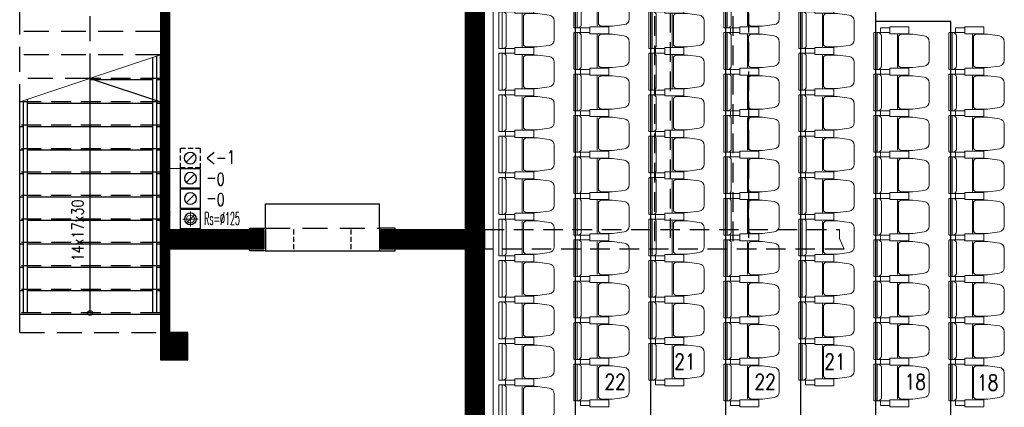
# Model space of a CAD drawing. Header units: inches. Extents: x 27484 to 71626, y -45113 to 39.
# Tile 66 of 256: x 33432 to 34693, y -33900 to -33405. Entities that reach past the tile are written whole.
import ezdxf
from ezdxf.enums import TextEntityAlignment as Align

# ---------------------------------------------------------------- set-up
doc = ezdxf.new("R2010")
doc.units = ezdxf.units.IN
doc.header["$LTSCALE"] = 50
doc.header["$MEASUREMENT"] = 0
for name, pattern in [('DASHED', [0.75, 0.5, -0.25]), ('DASHED2', [9.525, 6.35, -3.175]), ('HIDDEN', [0.375, 0.25, -0.125])]:
    doc.linetypes.add(name, pattern=pattern)
for name, color, linetype, lineweight in [('0-OPISY', 165, 'Continuous', 18), ('_meble', 3, 'Continuous', 5), ('A-PRZERYW', 7, 'DASHED2', 18), ('A-SCIANY', 5, 'Continuous', 18), ('A-WID', 1, 'Continuous', 9), ('A-ść. istn.', 8, 'Continuous', 0), ('B-IWE-KS', 7, 'Continuous', 20), ('mat', 7, 'Continuous', 9)]:
    doc.layers.add(name, color=color, linetype=linetype, lineweight=lineweight)
for name, color, linetype in [('A-podciagi', 3, 'DASHED'), ('A-rdzenie zelbetowe', 6, 'Continuous'), ('B-IWE', 2, 'Continuous'), ('B-IWE-KAN', 7, 'Continuous'), ('OPISY', 7, 'Continuous'), ('przebicia w scianach', 2, 'HIDDEN'), ('R-MET-IWE', 2, 'Continuous'), ('rz_wentylacja', 10, 'Continuous')]:
    doc.layers.add(name, color=color, linetype=linetype)
doc.styles.add('ROMANS', font='simplex.shx', dxfattribs={"width": 0.8, "height": 15})
doc.styles.get("Standard").update_dxf_attribs({"font": 'romans.shx'})
doc.styles.add('TOM', font='simplex.shx', dxfattribs={"width": 0.8, "height": 50})
pattern_1 = [(45, (31560.1443, -34930.5661), (-0.8838835, 0.8838835), [])]

# ---------------------------------------------------------------- blocks, each defined once
blk = doc.blocks.new('KRZESLO 53x71')
at = {"color": 3}
for p, q in [((4.4, 23.5), (8.5, 23.5)), ((4.4, -23.5), (8.5, -23.5))]:
    blk.add_line(p, q, dxfattribs=at)
at = {"color": 1}
blk.add_line((30.2, -21), (30.2, 21), dxfattribs=at)
at = {"color": 3}
for points in [[(20.5, 26.5), (20.5, 29.5), (8.5, 29.5), (8.5, 23.5), (20.5, 23.5), (20.5, 26.5)], [(20.5, -26.5), (20.5, -29.5), (8.5, -29.5), (8.5, -23.5), (20.5, -23.5), (20.5, -26.5)]]:
    blk.add_lwpolyline(points, dxfattribs=at)
for points in [[(32.8, 22), (45, 22), (45, 31), (20.5, 31), (20.5, 22)], [(32.8, -22), (45, -22), (45, -31), (20.5, -31), (20.5, -22)]]:
    blk.add_lwpolyline(points, close=True, dxfattribs=at)
for points in [[(4.4, -23.5), (4.4, 0), (4.4, 23.5), (1, 23.5, 0.414214), (0, 22.5), (0, 0), (0, -22.5, 0.414214), (1, -23.5)], [(71, 0), (71, -12.1, -0.386311), (64.7, -19.3), (49.8, -21.3), (34.1, -21.3), (31.7, -18.9), (31.7, 0), (31.7, 18.9), (34.1, 21.3), (49.8, 21.3), (64.7, 19.3, -0.386311), (71, 12.1)]]:
    blk.add_lwpolyline(points, format="xyb", close=True, dxfattribs=at)
at = {"color": 1}
blk.add_lwpolyline([(4.4, -23.5), (6.5, -23.1, 0.377955), (9.7, -19.5), (9.7, 0), (9.7, 19.5, 0.377955), (6.5, 23.1), (4.4, 23.5)], format="xyb", dxfattribs=at)
blk = doc.blocks.new('IWE-KS')
at = {"layer": 'B-IWE-KS'}
for p, q in [((9.7, 0), (-9.7, 0)), ((0, -9.7), (0, 9.7))]:
    blk.add_line(p, q, dxfattribs=at)
blk.add_circle((0, 0), 5, dxfattribs=at)
at = {"layer": 'R-MET-IWE', "oblique": -180, "text_generation_flag": 6, "width": 0.464286}
blk.add_attdef('NR', text='', height=14.1, rotation=180, dxfattribs=at).set_placement((19.9, -0.1), align=Align.MIDDLE)
blk = doc.blocks.new('IWE0W')
at = {"layer": 'B-IWE-KAN'}
blk.add_lwpolyline([(0.854, 0.854, -1), (0.146, 0.146), (0.854, 0.854, 1), (0.146, 0.146)], format="xyb", dxfattribs=at)
blk = doc.blocks.new('IWE0W011')
at = {"layer": 'B-IWE'}
blk.add_lwpolyline([(0, 0), (25, 0), (25, 25), (0, 25), (0, 0)], dxfattribs=at)
at = {"xscale": 15, "yscale": 15, "zscale": 15}
blk.add_blockref('IWE0W', (5, 5), dxfattribs=at)
at = {"layer": 'R-MET-IWE', "width": 0.75}
blk.add_attdef('NR', text='', height=9.5, dxfattribs=at).set_placement((12.5, 37), align=Align.MIDDLE)

msp = doc.modelspace()

# ---------------------------------------------------------------- hatches: boundary and pattern name
at = {"layer": 'A-ść. istn.', "ltscale": 0.1}
h = msp.add_hatch(dxfattribs=at)
h.set_pattern_fill('ANSI31', color=256, scale=10)
h.set_pattern_definition(pattern_1)
h.paths.add_polyline_path([(34014.98246, -32951.06607), (34002.48246, -32951.06607), (34002.48246, -33299.56607), (34014.98246, -33299.56607)])
h.paths.add_polyline_path([(34027.48246, -32951.06607), (34014.98246, -32951.06607), (34014.98246, -33299.56607), (34027.48246, -33299.56607)])
h.paths.add_polyline_path([(34002.48246, -33673.06607), (34014.98246, -33673.06607), (34014.98246, -33324.56607), (34002.48246, -33324.56607)])
h.paths.add_polyline_path([(34027.48246, -33324.56607), (34014.98246, -33324.56607), (34014.98246, -33673.06607), (34027.48246, -33673.06607)])
h = msp.add_hatch(dxfattribs=at)
h.set_pattern_fill('ANSI31', color=256, scale=10)
h.set_pattern_definition(pattern_1)
h.paths.add_polyline_path([(33624.48246, -33698.06607), (33612.48246, -33698.06607), (33612.48246, -33789.16976), (33624.48246, -33789.16976)])
h.paths.add_polyline_path([(33612.48246, -33804.56607), (33624.48246, -33804.56607), (33624.48246, -33789.16976), (33612.48246, -33789.16976)])
h.paths.add_polyline_path([(33624.48246, -33673.06607), (33624.48246, -33655.06607), (33624.98246, -33655.06607), (33624.98246, -33648.06607), (33624.48246, -33648.06607), (33624.48246, -33389.56607), (33624.98246, -33389.56607), (33624.98246, -33324.56607), (33612.48246, -33324.56607), (33612.48246, -33389.56607), (33612.48246, -33673.06607)])
h.paths.add_polyline_path([(33624.98246, -33389.56607), (33637.48246, -33389.56607), (33637.48246, -33324.56607), (33624.98246, -33324.56607)])
h = msp.add_hatch(dxfattribs=at)
h.set_pattern_fill('ANSI31', color=256, scale=10)
h.set_pattern_definition(pattern_1)
h.paths.add_polyline_path([(33612.48246, -33673.06607), (33744.98246, -33673.06607), (33744.98246, -33698.06607), (33612.48246, -33698.06607)])
h.paths.add_polyline_path([(33894.98246, -33673.06607), (34027.48246, -33673.06607), (34027.48246, -33698.06607), (33894.98246, -33698.06607)])
h = msp.add_hatch(dxfattribs=at)
h.set_pattern_fill('ANSI31', color=256, scale=10)
h.set_pattern_definition(pattern_1)
h.paths.add_polyline_path([(34002.48246, -33789.16976), (34014.98246, -33789.16976), (34014.98246, -33698.06607), (34002.48246, -33698.06607)])
h.paths.add_polyline_path([(34027.48246, -33698.06607), (34014.98246, -33698.06607), (34014.98246, -33789.16976), (34027.48246, -33789.16976)])
h.paths.add_polyline_path([(34027.48246, -33789.16976), (34014.98246, -33789.16976), (34014.98246, -33822.06607), (34027.48246, -33822.06607)])
h.paths.add_polyline_path([(34014.98246, -33789.16976), (34002.48246, -33789.16976), (34002.48246, -33822.06607), (34014.98246, -33822.06607)])
h.paths.add_polyline_path([(34014.98246, -33822.06607), (34002.48246, -33822.06607), (34002.48246, -34001.06607), (33820.48246, -34001.06607), (33820.48246, -34065.56607), (33827.48246, -34065.56607), (33827.48246, -34008.06607), (34002.48246, -34008.06607), (34014.98246, -34008.06607)])
h.paths.add_polyline_path([(34014.98246, -34008.06607), (34027.48246, -34008.06607), (34027.48246, -33822.06607), (34014.98246, -33822.06607)])
h.paths.add_polyline_path([(34014.98246, -34078.06607), (33827.48246, -34078.06607), (33827.48246, -34065.56607), (33820.48246, -34065.56607), (33820.48246, -34085.06607), (34014.98246, -34085.06607)])
h.paths.add_polyline_path([(34027.48246, -34078.06607), (34014.98246, -34078.06607), (34014.98246, -34085.06607), (34027.48246, -34085.06607)])
h = msp.add_hatch(dxfattribs=at)
h.set_pattern_fill('ANSI31', color=256, scale=10)
h.set_pattern_definition(pattern_1)
h.paths.add_polyline_path([(33612.48246, -33839.56607), (33647.48246, -33839.56607), (33647.48246, -33804.56607), (33612.48246, -33804.56607)])

# ---------------------------------------------------------------- linework, layer by layer
at = {"layer": 'A-podciagi'}
for p, q in [((34245.48246, -33687.72578), (34245.48246, -32936.40636)), ((34345.48246, -33687.72578), (34345.48246, -32936.40636)), ((34265.48246, -33683.40636), (34265.48246, -32940.72578)), ((34365.48246, -33683.40636), (34365.48246, -32940.72578))]:
    msp.add_line(p, q, dxfattribs=at)
for points in [[(34027.48246, -33673.06607), (34481.48246, -33673.06607)], [(34487.733, -33698.06607), (34027.48246, -33698.06607)]]:
    msp.add_lwpolyline(points, dxfattribs=at)
at = {"layer": 'A-PRZERYW', "color": 2, "lineweight": -3, "ltscale": 0.1}
for p, q in [((33432.48246, -33804.56607), (33432.48246, -32819.56607)), ((33746.98246, -33671.06607), (33892.98246, -33671.06607)), ((33746.98246, -33700.06607), (33892.98246, -33700.06607)), ((33432.48246, -33804.56607), (33612.48246, -33804.56607))]:
    msp.add_line(p, q, dxfattribs=at)
at = {"layer": 'A-PRZERYW', "lineweight": -3, "ltscale": 0.1}
for p, q in [((33612.48246, -33419.56607), (33432.48246, -33419.56607)), ((33612.48246, -33449.56607), (33432.48246, -33449.56607)), ((33522.48246, -33479.56607), (33432.48246, -33479.56607))]:
    msp.add_line(p, q, dxfattribs=at)
msp.add_lwpolyline([(33522.48246, -33479.56607), (33522.48246, -32844.56607), (33612.48246, -32874.56607)], dxfattribs=at)
at = {"layer": 'A-rdzenie zelbetowe', "ltscale": 0.1}
for points in [[(33612.48246, -33673.06607), (33744.98246, -33673.06607), (33744.98246, -33698.06607), (33612.48246, -33698.06607)], [(33894.98246, -33673.06607), (34027.48246, -33673.06607), (34027.48246, -33698.06607), (33894.98246, -33698.06607)], [(33612.48246, -33839.56607), (33647.48246, -33839.56607), (33647.48246, -33804.56607), (33612.48246, -33804.56607)]]:
    msp.add_lwpolyline(points, close=True, dxfattribs=at)
at = {"layer": 'A-SCIANY', "ltscale": 3}
for p, q in [((34038.48246, -34038.06607), (34038.48246, -32581.06607)), ((34002.48246, -33673.06607), (34002.48246, -33324.56607)), ((33432.48246, -33509.56607), (33612.48246, -33449.56607)), ((33744.98246, -33673.06607), (33665.48246, -33673.06607)), ((34002.48246, -33673.06607), (33894.98246, -33673.06607)), ((33744.98246, -33698.06607), (33624.48246, -33698.06607)), ((34002.48246, -33698.06607), (33894.98246, -33698.06607)), ((34002.48246, -34001.06607), (34002.48246, -33698.06607))]:
    msp.add_line(p, q, dxfattribs=at)
at = {"layer": 'A-SCIANY', "ltscale": 0.1}
for p, q in [((33612.48246, -33389.56607), (33612.48246, -33809.56607)), ((33744.98246, -33673.06607), (33744.98246, -33698.06607)), ((33894.98246, -33673.06607), (33894.98246, -33698.06607)), ((33624.48246, -33698.06607), (33624.48246, -33804.56607))]:
    msp.add_line(p, q, dxfattribs=at)
for points in [[(33663.48246, -33673.06607), (33663.48246, -33595.06607), (33624.48246, -33595.06607), (33624.48246, -33389.56607)], [(33612.48246, -33804.56607), (33612.48246, -33804.56607), (33612.48246, -33839.56607), (33647.48246, -33839.56607), (33647.48246, -33804.56607), (33624.48246, -33804.56607)]]:
    msp.add_lwpolyline(points, dxfattribs=at)
at = {"layer": 'A-WID', "lineweight": -2}
for p, q in [((34143.98277, -34038.06607), (34143.98277, -32581.06607)), ((34239.98277, -34043.06607), (34239.98277, -32581.06607)), ((34335.98277, -34043.06607), (34335.98277, -32581.06607)), ((34431.98277, -34043.06607), (34431.98277, -32581.06607)), ((34527.98277, -34043.06607), (34527.98277, -32581.06607)), ((34623.98277, -33407.06607), (34527.98277, -33407.06607)), ((34623.98277, -34043.06607), (34623.98277, -33407.06607)), ((34623.98277, -34043.06607), (34623.98277, -33407.06607)), ((33602.48246, -33452.8994), (33602.48246, -33779.56607)), ((33607.48246, -33451.23274), (33607.48246, -33779.56607)), ((33612.48246, -33779.56607), (33612.48246, -33449.56607)), ((33522.48246, -33479.56607), (33612.48246, -33509.56607)), ((33602.48246, -33481.56607), (33522.48246, -33481.56607)), ((33612.48246, -33481.56607), (33607.48246, -33481.56607)), ((33432.48246, -33779.56607), (33432.48246, -33509.56607)), ((33437.48246, -33509.56607), (33432.48246, -33509.56607)), ((33437.48246, -33779.56607), (33437.48246, -33507.8994)), ((33442.48246, -33779.56607), (33442.48246, -33506.23274)), ((33602.48246, -33511.56607), (33442.48246, -33511.56607)), ((33612.48246, -33511.56607), (33607.48246, -33511.56607)), ((33437.48246, -33541.56607), (33432.48246, -33541.56607)), ((33602.48246, -33541.56607), (33442.48246, -33541.56607)), ((33612.48246, -33541.56607), (33607.48246, -33541.56607)), ((33437.48246, -33571.56607), (33432.48246, -33571.56607)), ((33602.48246, -33571.56607), (33442.48246, -33571.56607)), ((33612.48246, -33571.56607), (33607.48246, -33571.56607)), ((33437.48246, -33601.56607), (33432.48246, -33601.56607)), ((33602.48246, -33601.56607), (33442.48246, -33601.56607)), ((33612.48246, -33601.56607), (33607.48246, -33601.56607)), ((33437.48246, -33631.56607), (33432.48246, -33631.56607)), ((33602.48246, -33631.56607), (33442.48246, -33631.56607)), ((33612.48246, -33631.56607), (33607.48246, -33631.56607)), ((33746.98246, -33640.06607), (33892.98246, -33640.06607)), ((33746.98246, -33671.06607), (33746.98246, -33640.06607)), ((33892.98246, -33671.06607), (33892.98246, -33640.06607)), ((33437.48246, -33661.56607), (33432.48246, -33661.56607)), ((33602.48246, -33661.56607), (33442.48246, -33661.56607)), ((33612.48246, -33661.56607), (33607.48246, -33661.56607)), ((33437.48246, -33691.56607), (33432.48246, -33691.56607)), ((33602.48246, -33691.56607), (33442.48246, -33691.56607)), ((33612.48246, -33691.56607), (33607.48246, -33691.56607)), ((33746.98246, -33700.06607), (33896.98246, -33700.06607)), ((33437.48246, -33721.56607), (33432.48246, -33721.56607)), ((33602.48246, -33721.56607), (33442.48246, -33721.56607)), ((33612.48246, -33721.56607), (33607.48246, -33721.56607)), ((33437.48246, -33751.56607), (33432.48246, -33751.56607)), ((33602.48246, -33751.56607), (33442.48246, -33751.56607)), ((33612.48246, -33751.56607), (33607.48246, -33751.56607)), ((33612.48246, -33781.56607), (33432.48246, -33781.56607))]:
    msp.add_line(p, q, dxfattribs=at)
at = {"layer": 'A-WID', "linetype": 'DASHED2', "lineweight": -2, "ltscale": 0.08}
for p, q in [((33612.48246, -33479.56607), (33522.48246, -33479.56607)), ((33612.48246, -33509.56607), (33432.48246, -33509.56607)), ((33612.48246, -33539.56607), (33432.48246, -33539.56607)), ((33612.48246, -33569.56607), (33432.48246, -33569.56607)), ((33612.48246, -33599.56607), (33432.48246, -33599.56607)), ((33612.48246, -33629.56607), (33432.48246, -33629.56607)), ((33612.48246, -33659.56607), (33432.48246, -33659.56607)), ((33612.48246, -33689.56607), (33432.48246, -33689.56607)), ((33612.48246, -33719.56607), (33432.48246, -33719.56607)), ((33612.48246, -33749.56607), (33432.48246, -33749.56607)), ((33612.48246, -33779.56607), (33432.48246, -33779.56607))]:
    msp.add_line(p, q, dxfattribs=at)
at = {"layer": 'A-WID', "lineweight": -2}
for points in [[(33522.48246, -33779.56607), (33522.48246, -33479.56607)], [(33726.98246, -33673.06607), (33726.98246, -33671.06607), (33746.98246, -33671.06607), (33746.98246, -33700.06607), (33726.98246, -33700.06607), (33726.98246, -33698.06607)], [(33912.98246, -33673.06607), (33912.98246, -33671.06607), (33892.98246, -33671.06607), (33892.98246, -33700.06607), (33912.98246, -33700.06607), (33912.98246, -33698.06607)]]:
    msp.add_lwpolyline(points, dxfattribs=at)
msp.add_circle((33522.48246, -33779.56607), 3, dxfattribs=at)
at = {"layer": 'mat'}
msp.add_line((34027.48246, -34038.06607), (34027.48246, -32571.06607), dxfattribs=at)
at = {"layer": 'mat', "ltscale": 0.1}
msp.add_line((33624.48246, -33595.06607), (33624.48246, -33673.06607), dxfattribs=at)
msp.add_lwpolyline([(34481.48246, -33673.06607), (34481.48246, -33684.27025), (34487.733, -33698.06607)], dxfattribs=at)
at = {"layer": 'przebicia w scianach', "ltscale": 0.5}
for p, q in [((34002.48246, -33447.06607), (34027.48246, -33447.06607)), ((34002.48246, -33552.06607), (34027.48246, -33552.06607)), ((33783.48246, -33698.06607), (33783.48246, -33673.06607)), ((33856.48246, -33698.06607), (33856.48246, -33673.06607))]:
    msp.add_line(p, q, dxfattribs=at)
at = {"layer": 'rz_wentylacja', "linetype": 'DASHED2', "ltscale": 0.02}
msp.add_lwpolyline([(33638.48246, -33569.06607), (33663.48246, -33569.06607), (33663.48246, -33594.06607), (33638.48246, -33594.06607)], close=True, dxfattribs=at)

# ---------------------------------------------------------------- block references
at = {"extrusion": (0, 0, -1), "xscale": 15, "yscale": 15, "zscale": -15, "rotation": 270}
msp.add_blockref('IWE0W', (-33658.48246, -33574.06607), dxfattribs=at)
at = {"layer": '_meble', "xscale": -1, "rotation": 180}
for p in [(34141.48277, -33391.56607), (34333.48277, -33391.56607), (34045.48277, -33418.06607), (34237.48277, -33418.06607), (34429.48277, -33418.06607), (34141.48277, -33444.56607), (34333.48277, -33444.56607), (34525.48277, -33444.56607), (34621.48246, -33444.56607), (34045.48277, -33471.06607), (34237.48277, -33471.06607), (34429.48277, -33471.06607), (34141.48277, -33497.56607), (34333.48277, -33497.56607), (34525.48277, -33497.56607), (34621.48246, -33497.56607), (34045.48277, -33524.06607), (34237.48277, -33524.06607), (34429.48277, -33524.06607), (34141.48277, -33550.56607), (34333.48277, -33550.56607), (34525.48277, -33550.56607), (34621.48246, -33550.56607), (34045.48277, -33577.06607), (34237.48277, -33577.06607), (34429.48277, -33577.06607), (34141.48277, -33603.56607), (34333.48277, -33603.56607), (34525.48277, -33603.56607), (34621.48246, -33603.56607), (34045.48277, -33630.06607), (34237.48277, -33630.06607), (34429.48277, -33630.06607), (34141.48277, -33656.56607), (34333.48277, -33656.56607), (34525.48277, -33656.56607), (34621.48246, -33656.56607), (34045.48277, -33683.06607), (34237.48277, -33683.06607), (34429.48277, -33683.06607), (34141.48277, -33709.56607), (34333.48277, -33709.56607), (34525.48277, -33709.56607), (34621.48246, -33709.56607), (34045.48277, -33736.06607), (34237.48277, -33736.06607), (34429.48277, -33736.06607), (34141.48277, -33762.56607), (34333.48277, -33762.56607), (34525.48277, -33762.56607), (34621.48246, -33762.56607), (34045.48277, -33789.06607), (34237.48277, -33789.06607), (34429.48277, -33789.06607), (34141.48277, -33815.56607), (34333.48277, -33815.56607), (34525.48277, -33815.56607), (34621.48246, -33815.56607), (34045.48277, -33842.06607), (34237.48277, -33842.06607), (34429.48277, -33842.06607), (34141.48277, -33868.56607), (34333.48277, -33868.56607), (34525.48277, -33868.56607), (34621.48246, -33868.56607), (34045.48277, -33895.06607)]:
    msp.add_blockref('KRZESLO 53x71', p, dxfattribs=at)
at = {"layer": 'R-MET-IWE'}
ref = msp.add_blockref('IWE-KS', (33650.98246, -33659.56607), dxfattribs=dict(at, zscale=1.25))
ref.add_attrib('NR', 'Rs=%%c125', dxfattribs={"height": 16, "rotation": 180, "text_generation_flag": 6, "width": 0.464286}).set_placement((33691.42736, -33658.9185), align=Align.MIDDLE)
at = {"layer": 'rz_wentylacja'}
ref = msp.add_blockref('IWE0W011', (33638.48246, -33620.06607), dxfattribs=dict(at, xscale=-1, rotation=270))
ref.add_attrib('NR', '0-', (33694.84484, -33600.71037), dxfattribs={"layer": 'R-MET-IWE', "height": 16, "rotation": 180, "width": 0.75})
ref = msp.add_blockref('IWE0W011', (33638.48246, -33646.06607), dxfattribs=dict(at, xscale=-1, rotation=270))
ref.add_attrib('NR', '0-', (33694.84484, -33626.71037), dxfattribs={"layer": 'R-MET-IWE', "height": 16, "rotation": 180, "width": 0.75})
at = {"layer": 'rz_wentylacja', "xscale": -1, "rotation": 270}
msp.add_blockref('IWE0W011', (33638.48246, -33672.06607), dxfattribs=at)

# ---------------------------------------------------------------- texts
at = {"layer": '0-OPISY', "color": 2, "insert": (33499.19985, -33713.68974), "char_height": 15, "width": 175.0427759, "attachment_point": 1, "rotation": 90.02851314, "style": 'TOM'}
msp.add_mtext('14x17x30', dxfattribs=at)
at = {"layer": 'OPISY', "lineweight": -3, "char_height": 20, "width": 296.1368877, "attachment_point": 2, "style": 'ROMANS'}
for s, insert in [('21', (34283.84848, -33831.84588)), ('21', (34475.84848, -33831.84588)), ('22', (34194.51824, -33857.73568)), ('22', (34386.51824, -33857.73568)), ('18', (34578.51824, -33857.73568)), ('18', (34671.22058, -33858.63802))]:
    msp.add_mtext(s, dxfattribs=dict(at, insert=insert))
at = {"layer": 'R-MET-IWE', "width": 0.75}
msp.add_attdef('<-1', text='.', height=17, dxfattribs=at).set_placement((33689.46458, -33580.47822), align=Align.MIDDLE)

doc.saveas('drawing.dxf')
